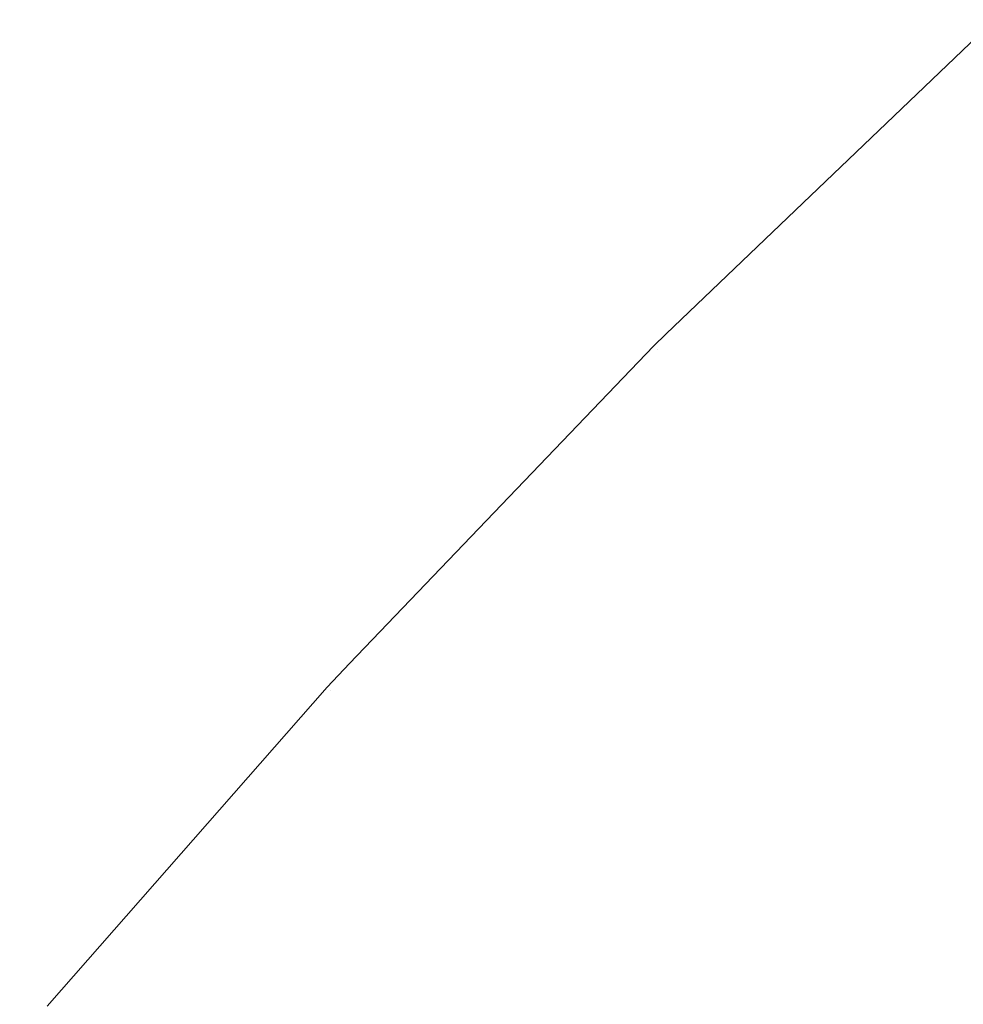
# Model space of a CAD drawing. Header units: centimetres. Extents: x -26 to 27.3, y 37.2 to 39.
# Tile 59 of 256: x -25.9363 to -25.92758, y 38.96474 to 38.97384. Entities that reach past the tile are written whole.
import ezdxf

# ---------------------------------------------------------------- set-up
doc = ezdxf.new("R2010")
doc.units = ezdxf.units.CM
doc.header["$LTSCALE"] = 2.54
doc.layers.add('Lucido design-1', color=7, linetype='Continuous')

# ---------------------------------------------------------------- blocks, each defined once
blk = doc.blocks.new('Gruppo-6-1')
at = {"color": 7, "linetype": 'Continuous', "lineweight": 9}
for points, invisible_edges in [([(-25.9304109, 38.9707892, -349.3795917), (-25.9272608, 38.9738049, -349.3795917), (-25.9272927, 38.9738397, -349.3826667), (-25.9303276, 38.9709345, -349.3826667)], 11), ([(-25.9304109, 38.9707892, -373.3463548), (-25.9272608, 38.9738049, -373.3463548), (-25.9272927, 38.9738397, -373.3494297), (-25.9303276, 38.9709345, -373.3494297)], 11), ([(-25.9303276, 38.9709345, -349.9826667), (-25.9272927, 38.9738397, -349.9826667), (-25.9272285, 38.9737696, -349.9870265), (-25.9303771, 38.9707554, -349.9870265)], 14), ([(-25.9303276, 38.9709345, -373.9494297), (-25.9272927, 38.9738397, -373.9494297), (-25.9272285, 38.9737696, -373.9537896), (-25.9303771, 38.9707554, -373.9537896)], 14), ([(-25.9272927, 38.9738397, -349.9826667), (-25.9303276, 38.9709345, -349.9826667), (-25.9303276, 38.9709345, -349.3826667), (-25.9272927, 38.9738397, -349.3826667)], 10), ([(-25.9272927, 38.9738397, -373.9494297), (-25.9303276, 38.9709345, -373.9494297), (-25.9303276, 38.9709345, -373.3494297), (-25.9272927, 38.9738397, -373.3494297)], 10), ([(-25.9302598, 38.9706381, -349.3754463), (-25.9271164, 38.9736473, -349.3754463), (-25.9272608, 38.9738049, -349.3795917), (-25.9304109, 38.9707892, -349.3795917)], 15), ([(-25.9302598, 38.9706381, -373.3422093), (-25.9271164, 38.9736473, -373.3422093), (-25.9272608, 38.9738049, -373.3463548), (-25.9304109, 38.9707892, -373.3463548)], 15), ([(-25.9303771, 38.9707554, -349.9870265), (-25.9272285, 38.9737696, -349.9870265), (-25.9270487, 38.9735734, -349.9911591), (-25.9301889, 38.9705672, -349.9911591)], 15), ([(-25.9303771, 38.9707554, -373.9537896), (-25.9272285, 38.9737696, -373.9537896), (-25.9270487, 38.9735734, -373.9579221), (-25.9301889, 38.9705672, -373.9579221)], 15), ([(-25.9299869, 38.9703652, -349.3713097), (-25.9268556, 38.9733627, -349.3713097), (-25.9271164, 38.9736473, -349.3754463), (-25.9302598, 38.9706381, -349.3754463)], 15), ([(-25.9299869, 38.9703652, -373.3380727), (-25.9268556, 38.9733627, -373.3380727), (-25.9271164, 38.9736473, -373.3422093), (-25.9302598, 38.9706381, -373.3422093)], 15), ([(-25.9301889, 38.9705672, -349.9911591), (-25.9270487, 38.9735734, -349.9911591), (-25.9267537, 38.9732515, -349.9952734), (-25.9298802, 38.9702585, -349.9952734)], 15), ([(-25.9301889, 38.9705672, -373.9579221), (-25.9270487, 38.9735734, -373.9579221), (-25.9267537, 38.9732515, -373.9620364), (-25.9298802, 38.9702585, -373.9620364)], 15), ([(-25.9295923, 38.9699706, -349.3671891), (-25.9264786, 38.9729513, -349.3671891), (-25.9268556, 38.9733627, -349.3713097), (-25.9299869, 38.9703652, -349.3713097)], 15), ([(-25.9295923, 38.9699706, -373.3339521), (-25.9264786, 38.9729513, -373.3339521), (-25.9268556, 38.9733627, -373.3380727), (-25.9299869, 38.9703652, -373.3380727)], 15), ([(-25.9298802, 38.9702585, -349.9952734), (-25.9267537, 38.9732515, -349.9952734), (-25.9263444, 38.9728049, -349.9993627), (-25.9294519, 38.9698302, -349.9993627)], 15), ([(-25.9298802, 38.9702585, -373.9620364), (-25.9267537, 38.9732515, -373.9620364), (-25.9263444, 38.9728049, -373.9661257), (-25.9294519, 38.9698302, -373.9661257)], 15), ([(-25.9290764, 38.9694547, -349.3630917), (-25.9259857, 38.9724134, -349.3630917), (-25.9264786, 38.9729513, -349.3671891), (-25.9295923, 38.9699706, -349.3671891)], 15), ([(-25.9290764, 38.9694547, -373.3298548), (-25.9259857, 38.9724134, -373.3298548), (-25.9264786, 38.9729513, -373.3339521), (-25.9295923, 38.9699706, -373.3339521)], 15), ([(-25.9294519, 38.9698302, -349.9993627), (-25.9263444, 38.9728049, -349.9993627), (-25.9258218, 38.9722345, -350.0034199), (-25.9289049, 38.9692832, -350.0034199)], 15), ([(-25.9294519, 38.9698302, -373.9661257), (-25.9263444, 38.9728049, -373.9661257), (-25.9258218, 38.9722345, -373.970183), (-25.9289049, 38.9692832, -373.970183)], 15), ([(-25.9284398, 38.9688181, -349.3590246), (-25.9253775, 38.9717496, -349.3590246), (-25.9259857, 38.9724134, -349.3630917), (-25.9290764, 38.9694547, -349.3630917)], 15), ([(-25.9284398, 38.9688181, -373.3257877), (-25.9253775, 38.9717496, -373.3257877), (-25.9259857, 38.9724134, -373.3298548), (-25.9290764, 38.9694547, -373.3298548)], 15), ([(-25.9289049, 38.9692832, -350.0034199), (-25.9258218, 38.9722345, -350.0034199), (-25.9251871, 38.9715418, -350.0074384), (-25.9282405, 38.9686188, -350.0074384)], 15), ([(-25.9289049, 38.9692832, -373.970183), (-25.9258218, 38.9722345, -373.970183), (-25.9251871, 38.9715418, -373.9742014), (-25.9282405, 38.9686188, -373.9742014)], 15), ([(-25.9276832, 38.9680615, -349.354995), (-25.9246547, 38.9709608, -349.354995), (-25.9253775, 38.9717496, -349.3590246), (-25.9284398, 38.9688181, -349.3590246)], 15), ([(-25.9276832, 38.9680615, -373.3217581), (-25.9246547, 38.9709608, -373.3217581), (-25.9253775, 38.9717496, -373.3257877), (-25.9284398, 38.9688181, -373.3257877)], 15), ([(-25.9282405, 38.9686188, -350.0074384), (-25.9251871, 38.9715418, -350.0074384), (-25.9244415, 38.9707282, -350.0114112), (-25.9274602, 38.9678385, -350.0114112)], 15), ([(-25.9282405, 38.9686188, -373.9742014), (-25.9251871, 38.9715418, -373.9742014), (-25.9244415, 38.9707282, -373.9781743), (-25.9274602, 38.9678385, -373.9781743)], 15), ([(-25.9303276, 38.9709345, -349.3826667), (-25.9304444, 38.9708227, -349.3826667), (-25.9304109, 38.9707892, -349.3795917)], 10), ([(-25.9304444, 38.9708227, -349.3826667), (-25.9303276, 38.9709345, -349.3826667), (-25.9303276, 38.9709345, -349.9826667), (-25.9304444, 38.9708227, -349.9826667)], 10), ([(-25.9303771, 38.9707554, -349.9870265), (-25.9304444, 38.9708227, -349.9826667), (-25.9303276, 38.9709345, -349.9826667)], 9), ([(-25.9303276, 38.9709345, -373.3494297), (-25.9304444, 38.9708227, -373.3494297), (-25.9304109, 38.9707892, -373.3463548)], 10), ([(-25.9304444, 38.9708227, -373.3494297), (-25.9303276, 38.9709345, -373.3494297), (-25.9303276, 38.9709345, -373.9494297), (-25.9304444, 38.9708227, -373.9494297)], 10), ([(-25.9303771, 38.9707554, -373.9537896), (-25.9304444, 38.9708227, -373.9494297), (-25.9303276, 38.9709345, -373.9494297)], 9), ([(-25.9268078, 38.967186, -349.35101), (-25.9238182, 38.9700479, -349.35101), (-25.9246547, 38.9709608, -349.354995), (-25.9276832, 38.9680615, -349.354995)], 15), ([(-25.9268078, 38.967186, -373.317773), (-25.9238182, 38.9700479, -373.317773), (-25.9246547, 38.9709608, -373.3217581), (-25.9276832, 38.9680615, -373.3217581)], 15), ([(-25.9334266, 38.9676391, -349.3795917), (-25.9304109, 38.9707892, -349.3795917), (-25.9304444, 38.9708227, -349.3826667), (-25.9332523, 38.9678895, -349.3826667)], 11), ([(-25.9334266, 38.9676391, -373.3463548), (-25.9304109, 38.9707892, -373.3463548), (-25.9304444, 38.9708227, -373.3494297), (-25.9332523, 38.9678895, -373.3494297)], 11), ([(-25.9332523, 38.9678895, -349.9826667), (-25.9304444, 38.9708227, -349.9826667), (-25.9303771, 38.9707554, -349.9870265), (-25.9333913, 38.9676068, -349.9870265)], 14), ([(-25.9332523, 38.9678895, -373.9494297), (-25.9304444, 38.9708227, -373.9494297), (-25.9303771, 38.9707554, -373.9537896), (-25.9333913, 38.9676068, -373.9537896)], 14), ([(-25.9304444, 38.9708227, -349.9826667), (-25.9332523, 38.9678895, -349.9826667), (-25.9332523, 38.9678895, -349.3826667), (-25.9304444, 38.9708227, -349.3826667)], 10), ([(-25.9304444, 38.9708227, -373.9494297), (-25.9332523, 38.9678895, -373.9494297), (-25.9332523, 38.9678895, -373.3494297), (-25.9304444, 38.9708227, -373.3494297)], 10), ([(-25.933269, 38.9674947, -349.3754463), (-25.9302598, 38.9706381, -349.3754463), (-25.9304109, 38.9707892, -349.3795917), (-25.9334266, 38.9676391, -349.3795917)], 15), ([(-25.933269, 38.9674947, -373.3422093), (-25.9302598, 38.9706381, -373.3422093), (-25.9304109, 38.9707892, -373.3463548), (-25.9334266, 38.9676391, -373.3463548)], 15), ([(-25.9333913, 38.9676068, -349.9870265), (-25.9303771, 38.9707554, -349.9870265), (-25.9301889, 38.9705672, -349.9911591), (-25.9331951, 38.967427, -349.9911591)], 15), ([(-25.9333913, 38.9676068, -373.9537896), (-25.9303771, 38.9707554, -373.9537896), (-25.9301889, 38.9705672, -373.9579221), (-25.9331951, 38.967427, -373.9579221)], 15), ([(-25.9329844, 38.9672339, -349.3713097), (-25.9299869, 38.9703652, -349.3713097), (-25.9302598, 38.9706381, -349.3754463), (-25.933269, 38.9674947, -349.3754463)], 15), ([(-25.9329844, 38.9672339, -373.3380727), (-25.9299869, 38.9703652, -373.3380727), (-25.9302598, 38.9706381, -373.3422093), (-25.933269, 38.9674947, -373.3422093)], 15), ([(-25.9331951, 38.967427, -349.9911591), (-25.9301889, 38.9705672, -349.9911591), (-25.9298802, 38.9702585, -349.9952734), (-25.9328732, 38.967132, -349.9952734)], 15), ([(-25.9331951, 38.967427, -373.9579221), (-25.9301889, 38.9705672, -373.9579221), (-25.9298802, 38.9702585, -373.9620364), (-25.9328732, 38.967132, -373.9620364)], 15), ([(-25.932573, 38.9668569, -349.3671891), (-25.9295923, 38.9699706, -349.3671891), (-25.9299869, 38.9703652, -349.3713097), (-25.9329844, 38.9672339, -349.3713097)], 15), ([(-25.932573, 38.9668569, -373.3339521), (-25.9295923, 38.9699706, -373.3339521), (-25.9299869, 38.9703652, -373.3380727), (-25.9329844, 38.9672339, -373.3380727)], 15), ([(-25.9328732, 38.967132, -349.9952734), (-25.9298802, 38.9702585, -349.9952734), (-25.9294519, 38.9698302, -349.9993627), (-25.9324266, 38.9667227, -349.9993627)], 15), ([(-25.9328732, 38.967132, -373.9620364), (-25.9298802, 38.9702585, -373.9620364), (-25.9294519, 38.9698302, -373.9661257), (-25.9324266, 38.9667227, -373.9661257)], 15), ([(-25.9320351, 38.966364, -349.3630917), (-25.9290764, 38.9694547, -349.3630917), (-25.9295923, 38.9699706, -349.3671891), (-25.932573, 38.9668569, -349.3671891)], 15), ([(-25.9320351, 38.966364, -373.3298548), (-25.9290764, 38.9694547, -373.3298548), (-25.9295923, 38.9699706, -373.3339521), (-25.932573, 38.9668569, -373.3339521)], 15), ([(-25.9324266, 38.9667227, -349.9993627), (-25.9294519, 38.9698302, -349.9993627), (-25.9289049, 38.9692832, -350.0034199), (-25.9318562, 38.9662001, -350.0034199)], 15), ([(-25.9324266, 38.9667227, -373.9661257), (-25.9294519, 38.9698302, -373.9661257), (-25.9289049, 38.9692832, -373.970183), (-25.9318562, 38.9662001, -373.970183)], 15), ([(-25.9313713, 38.9657558, -349.3590246), (-25.9284398, 38.9688181, -349.3590246), (-25.9290764, 38.9694547, -349.3630917), (-25.9320351, 38.966364, -349.3630917)], 15), ([(-25.9313713, 38.9657558, -373.3257877), (-25.9284398, 38.9688181, -373.3257877), (-25.9290764, 38.9694547, -373.3298548), (-25.9320351, 38.966364, -373.3298548)], 15), ([(-25.9318562, 38.9662001, -350.0034199), (-25.9289049, 38.9692832, -350.0034199), (-25.9282405, 38.9686188, -350.0074384), (-25.9311635, 38.9655654, -350.0074384)], 15), ([(-25.9318562, 38.9662001, -373.970183), (-25.9289049, 38.9692832, -373.970183), (-25.9282405, 38.9686188, -373.9742014), (-25.9311635, 38.9655654, -373.9742014)], 15), ([(-25.9305825, 38.965033, -349.354995), (-25.9276832, 38.9680615, -349.354995), (-25.9284398, 38.9688181, -349.3590246), (-25.9313713, 38.9657558, -349.3590246)], 15), ([(-25.9305825, 38.965033, -373.3217581), (-25.9276832, 38.9680615, -373.3217581), (-25.9284398, 38.9688181, -373.3257877), (-25.9313713, 38.9657558, -373.3257877)], 15), ([(-25.9311635, 38.9655654, -350.0074384), (-25.9282405, 38.9686188, -350.0074384), (-25.9274602, 38.9678385, -350.0114112), (-25.9303499, 38.9648198, -350.0114112)], 15), ([(-25.9311635, 38.9655654, -373.9742014), (-25.9282405, 38.9686188, -373.9742014), (-25.9274602, 38.9678385, -373.9781743), (-25.9303499, 38.9648198, -373.9781743)], 15), ([(-25.9296696, 38.9641965, -349.35101), (-25.9268078, 38.967186, -349.35101), (-25.9276832, 38.9680615, -349.354995), (-25.9305825, 38.965033, -349.354995)], 15), ([(-25.9296696, 38.9641965, -373.317773), (-25.9268078, 38.967186, -373.317773), (-25.9276832, 38.9680615, -373.3217581), (-25.9305825, 38.965033, -373.3217581)], 15), ([(-25.9332523, 38.9678895, -349.3826667), (-25.9334614, 38.967671, -349.3826667), (-25.9334266, 38.9676391, -349.3795917)], 10), ([(-25.9334614, 38.967671, -349.3826667), (-25.9332523, 38.9678895, -349.3826667), (-25.9332523, 38.9678895, -349.9826667), (-25.9334614, 38.967671, -349.9826667)], 10), ([(-25.9333913, 38.9676068, -349.9870265), (-25.9334614, 38.967671, -349.9826667), (-25.9332523, 38.9678895, -349.9826667)], 9), ([(-25.9332523, 38.9678895, -373.3494297), (-25.9334614, 38.967671, -373.3494297), (-25.9334266, 38.9676391, -373.3463548)], 10), ([(-25.9334614, 38.967671, -373.3494297), (-25.9332523, 38.9678895, -373.3494297), (-25.9332523, 38.9678895, -373.9494297), (-25.9334614, 38.967671, -373.9494297)], 10), ([(-25.9333913, 38.9676068, -373.9537896), (-25.9334614, 38.967671, -373.9494297), (-25.9332523, 38.9678895, -373.9494297)], 9), ([(-25.9303499, 38.9648198, -350.0114112), (-25.9274602, 38.9678385, -350.0114112), (-25.9265655, 38.9669438, -350.0153318), (-25.9294171, 38.9639651, -350.0153318)], 15), ([(-25.9303499, 38.9648198, -373.9781743), (-25.9274602, 38.9678385, -373.9781743), (-25.9265655, 38.9669438, -373.9820949), (-25.9294171, 38.9639651, -373.9820949)], 15), ([(-25.9363019, 38.9643604, -349.3795917), (-25.9334266, 38.9676391, -349.3795917), (-25.9334614, 38.967671, -349.3826667), (-25.9360488, 38.9647207, -349.3826667)], 11), ([(-25.9363019, 38.9643604, -373.3463548), (-25.9334266, 38.9676391, -373.3463548), (-25.9334614, 38.967671, -373.3494297), (-25.9360488, 38.9647207, -373.3494297)], 11), ([(-25.9361382, 38.964223, -349.3754463), (-25.933269, 38.9674947, -349.3754463), (-25.9334266, 38.9676391, -349.3795917), (-25.9363019, 38.9643604, -349.3795917)], 15), ([(-25.9361382, 38.964223, -373.3422093), (-25.933269, 38.9674947, -373.3422093), (-25.9334266, 38.9676391, -373.3463548), (-25.9363019, 38.9643604, -373.3463548)], 15), ([(-25.9360488, 38.9647207, -349.9826667), (-25.9334614, 38.967671, -349.9826667), (-25.9333913, 38.9676068, -349.9870265), (-25.9362653, 38.9643296, -349.9870265)], 14), ([(-25.9360488, 38.9647207, -373.9494297), (-25.9334614, 38.967671, -373.9494297), (-25.9333913, 38.9676068, -373.9537896), (-25.9362653, 38.9643296, -373.9537896)], 14), ([(-25.9334614, 38.967671, -349.9826667), (-25.9360488, 38.9647207, -349.9826667), (-25.9360488, 38.9647207, -349.3826667), (-25.9334614, 38.967671, -349.3826667)], 10), ([(-25.9334614, 38.967671, -373.9494297), (-25.9360488, 38.9647207, -373.9494297), (-25.9360488, 38.9647207, -373.3494297), (-25.9334614, 38.967671, -373.3494297)], 10), ([(-25.9362653, 38.9643296, -349.9870265), (-25.9333913, 38.9676068, -349.9870265), (-25.9331951, 38.967427, -349.9911591), (-25.9360614, 38.9641586, -349.9911591)], 15), ([(-25.9362653, 38.9643296, -373.9537896), (-25.9333913, 38.9676068, -373.9537896), (-25.9331951, 38.967427, -373.9579221), (-25.9360614, 38.9641586, -373.9579221)], 15), ([(-25.9358425, 38.9639749, -349.3713097), (-25.9329844, 38.9672339, -349.3713097), (-25.933269, 38.9674947, -349.3754463), (-25.9361382, 38.964223, -349.3754463)], 15), ([(-25.9358425, 38.9639749, -373.3380727), (-25.9329844, 38.9672339, -373.3380727), (-25.933269, 38.9674947, -373.3422093), (-25.9361382, 38.964223, -373.3422093)], 15), ([(-25.9360614, 38.9641586, -349.9911591), (-25.9331951, 38.967427, -349.9911591), (-25.9328732, 38.967132, -349.9952734), (-25.935727, 38.9638779, -349.9952734)], 15), ([(-25.9360614, 38.9641586, -373.9579221), (-25.9331951, 38.967427, -373.9579221), (-25.9328732, 38.967132, -373.9620364), (-25.935727, 38.9638779, -373.9620364)], 15), ([(-25.935415, 38.9636162, -349.3671891), (-25.932573, 38.9668569, -349.3671891), (-25.9329844, 38.9672339, -349.3713097), (-25.9358425, 38.9639749, -349.3713097)], 15), ([(-25.935415, 38.9636162, -373.3339521), (-25.932573, 38.9668569, -373.3339521), (-25.9329844, 38.9672339, -373.3380727), (-25.9358425, 38.9639749, -373.3380727)], 15), ([(-25.928634, 38.9632475, -349.3470765), (-25.9258145, 38.9661928, -349.3470765), (-25.9268078, 38.967186, -349.35101), (-25.9296696, 38.9641965, -349.35101)], 15), ([(-25.928634, 38.9632475, -373.3138396), (-25.9258145, 38.9661928, -373.3138396), (-25.9268078, 38.967186, -373.317773), (-25.9296696, 38.9641965, -373.317773)], 15), ([(-25.935727, 38.9638779, -349.9952734), (-25.9328732, 38.967132, -349.9952734), (-25.9324266, 38.9667227, -349.9993627), (-25.9352629, 38.9634885, -349.9993627)], 15), ([(-25.935727, 38.9638779, -373.9620364), (-25.9328732, 38.967132, -373.9620364), (-25.9324266, 38.9667227, -373.9661257), (-25.9352629, 38.9634885, -373.9661257)], 15), ([(-25.9294171, 38.9639651, -350.0153318), (-25.9265655, 38.9669438, -350.0153318), (-25.9255584, 38.9659367, -350.0191937), (-25.928367, 38.9630028, -350.0191937)], 15), ([(-25.9294171, 38.9639651, -373.9820949), (-25.9265655, 38.9669438, -373.9820949), (-25.9255584, 38.9659367, -373.9859567), (-25.928367, 38.9630028, -373.9859567)], 15), ([(-25.9348562, 38.9631472, -349.3630917), (-25.9320351, 38.966364, -349.3630917), (-25.932573, 38.9668569, -349.3671891), (-25.935415, 38.9636162, -349.3671891)], 15), ([(-25.9348562, 38.9631472, -373.3298548), (-25.9320351, 38.966364, -373.3298548), (-25.932573, 38.9668569, -373.3339521), (-25.935415, 38.9636162, -373.3339521)], 15), ([(-25.9352629, 38.9634885, -349.9993627), (-25.9324266, 38.9667227, -349.9993627), (-25.9318562, 38.9662001, -350.0034199), (-25.9346703, 38.9629913, -350.0034199)], 15), ([(-25.9352629, 38.9634885, -373.9661257), (-25.9324266, 38.9667227, -373.9661257), (-25.9318562, 38.9662001, -373.970183), (-25.9346703, 38.9629913, -373.970183)], 15), ([(-25.9341665, 38.9625685, -349.3590246), (-25.9313713, 38.9657558, -349.3590246), (-25.9320351, 38.966364, -349.3630917), (-25.9348562, 38.9631472, -349.3630917)], 15), ([(-25.9341665, 38.9625685, -373.3257877), (-25.9313713, 38.9657558, -373.3257877), (-25.9320351, 38.966364, -373.3298548), (-25.9348562, 38.9631472, -373.3298548)], 15), ([(-25.9346703, 38.9629913, -350.0034199), (-25.9318562, 38.9662001, -350.0034199), (-25.9311635, 38.9655654, -350.0074384), (-25.9339506, 38.9623874, -350.0074384)], 15), ([(-25.9346703, 38.9629913, -373.970183), (-25.9318562, 38.9662001, -373.970183), (-25.9311635, 38.9655654, -373.9742014), (-25.9339506, 38.9623874, -373.9742014)], 15), ([(-25.9274771, 38.9621874, -349.3432017), (-25.9247049, 38.9650832, -349.3432017), (-25.9258145, 38.9661928, -349.3470765), (-25.928634, 38.9632475, -349.3470765)], 15), ([(-25.9274771, 38.9621874, -373.3099647), (-25.9247049, 38.9650832, -373.3099647), (-25.9258145, 38.9661928, -373.3138396), (-25.928634, 38.9632475, -373.3138396)], 15), ([(-25.928367, 38.9630028, -350.0191937), (-25.9255584, 38.9659367, -350.0191937), (-25.9244407, 38.964819, -350.0229904), (-25.9272016, 38.961935, -350.0229904)], 15), ([(-25.928367, 38.9630028, -373.9859567), (-25.9255584, 38.9659367, -373.9859567), (-25.9244407, 38.964819, -373.9897535), (-25.9272016, 38.961935, -373.9897535)], 15), ([(-25.9333469, 38.9618808, -349.354995), (-25.9305825, 38.965033, -349.354995), (-25.9313713, 38.9657558, -349.3590246), (-25.9341665, 38.9625685, -349.3590246)], 15), ([(-25.9333469, 38.9618808, -373.3217581), (-25.9305825, 38.965033, -373.3217581), (-25.9313713, 38.9657558, -373.3257877), (-25.9341665, 38.9625685, -373.3257877)], 15), ([(-25.9339506, 38.9623874, -350.0074384), (-25.9311635, 38.9655654, -350.0074384), (-25.9303499, 38.9648198, -350.0114112), (-25.9331052, 38.961678, -350.0114112)], 15), ([(-25.9339506, 38.9623874, -373.9742014), (-25.9311635, 38.9655654, -373.9742014), (-25.9303499, 38.9648198, -373.9781743), (-25.9331052, 38.961678, -373.9781743)], 15), ([(-25.9323984, 38.9610849, -349.35101), (-25.9296696, 38.9641965, -349.35101), (-25.9305825, 38.965033, -349.354995), (-25.9333469, 38.9618808, -349.354995)], 15), ([(-25.9323984, 38.9610849, -373.317773), (-25.9296696, 38.9641965, -373.317773), (-25.9305825, 38.965033, -373.3217581), (-25.9333469, 38.9618808, -373.3217581)], 15), ([(-25.9331052, 38.961678, -350.0114112), (-25.9303499, 38.9648198, -350.0114112), (-25.9294171, 38.9639651, -350.0153318), (-25.932136, 38.9608647, -350.0153318)], 15), ([(-25.9331052, 38.961678, -373.9781743), (-25.9303499, 38.9648198, -373.9781743), (-25.9294171, 38.9639651, -373.9820949), (-25.932136, 38.9608647, -373.9820949)], 15)]:
    blk.add_3dface(points, dxfattribs=dict(at, invisible_edges=invisible_edges))

msp = doc.modelspace()

# ---------------------------------------------------------------- block references
at = {"layer": 'Lucido design-1', "color": 7}
msp.add_blockref('Gruppo-6-1', (0, 0), dxfattribs=at)

doc.saveas('drawing.dxf')
